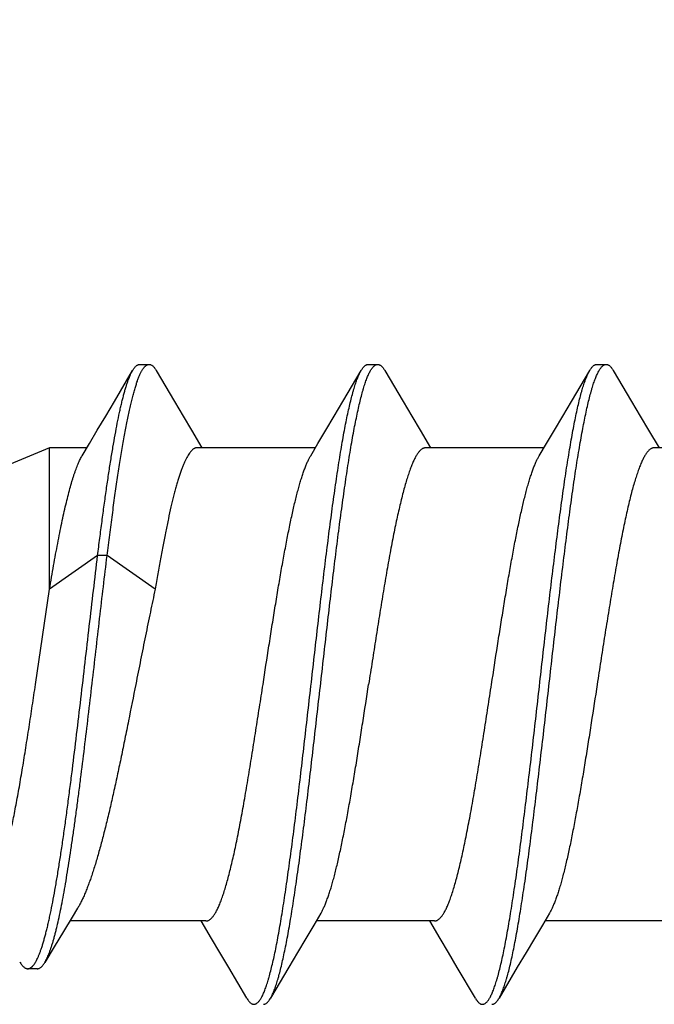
# Model space of a CAD drawing. Header units: feet. Extents: x -114 to 1432, y 355 to 669.
# Tile 8 of 197: x 124.331 to 124.708, y 453.969 to 454.553. Entities that reach past the tile are written whole.
import ezdxf

# ---------------------------------------------------------------- set-up
doc = ezdxf.new("R2010")
doc.units = ezdxf.units.FT
doc.header["$MEASUREMENT"] = 0
doc.layers.add('-HARDWARE', color=7, linetype='Continuous')
doc.layers.add('G-ANNO-DIM', color=2, linetype='Continuous')
doc.styles.add('Arial', font='arial.ttf')
doc.dimstyles.new('MS-16A', dxfattribs={"dimscale": 13, "dimtxt": 0.18, "dimasz": 0.18, "dimexe": 0.125, "dimexo": 0.0625, "dimgap": 0.03125, "dimtad": 1, "dimdec": 3, "dimzin": 3, "dimdsep": 46, "dimlunit": 4, "dimtxsty": 'Arial', "dimcen": 0.03125, "dimclrd": 2, "dimclre": 2, "dimclrt": 7, "dimadec": 1, "dimazin": 0, "dimtfac": 1, "dimtdec": 3, "dimtofl": 0, "dimtmove": 0, "dimatfit": 3, "dimfxl": 1, "dimtolj": 1, "dimtzin": 0, "dimarcsym": 0})

# ---------------------------------------------------------------- blocks, each defined once
blk = doc.blocks.new('*D655')
at = {"layer": 'Defpoints', "color": 0, "transparency": 16777216}
for p in [(126.3503, 494.15839), (116.84727, 446.15839), (126.3503, 446.15839)]:
    blk.add_point(p, dxfattribs=at)
at = {"layer": 'G-ANNO-DIM', "color": 2, "lineweight": -2, "transparency": 16777216}
for p, q in [((125.5378, 494.15839), (115.22227, 494.15839)), ((116.84727, 491.81839), (116.84727, 448.49839)), ((125.5378, 446.15839), (115.22227, 446.15839))]:
    blk.add_line(p, q, dxfattribs=at)
at = {"layer": 'G-ANNO-DIM', "color": 2, "transparency": 16777216}
for points in [[(116.45727, 491.81839), (117.23727, 491.81839), (116.84727, 494.15839)], [(116.45727, 448.49839), (117.23727, 448.49839), (116.84727, 446.15839)]]:
    blk.add_solid(points, dxfattribs=at)
at = {"layer": 'G-ANNO-DIM', "color": 7, "transparency": 16777216, "insert": (115.24628, 470.15839), "char_height": 2.34, "attachment_point": 5, "rotation": 90, "style": 'Arial'}
blk.add_mtext('\\A1;4\'-0"', dxfattribs=at)
blk = doc.blocks.new('2.5IN_LAGSCREW')
at = {"layer": '-HARDWARE', "color": 7}
for p, q in [((1220.20913, 512.07626), (1220.20351, 512.07626)), ((1220.34472, 512.07626), (1220.3391, 512.07626)), ((1220.48031, 512.07626), (1220.47469, 512.07626)), ((1220.22413, 512.05435), (1220.21332, 512.07268)), ((1220.35972, 512.05435), (1220.34891, 512.07268)), ((1220.49531, 512.05435), (1220.4845, 512.07268)), ((1220.17835, 512.03719), (1220.17218, 512.02684)), ((1220.31394, 512.03719), (1220.30777, 512.02684)), ((1220.44953, 512.03719), (1220.44336, 512.02684)), ((1220.10487, 512.02684), (1220.17498, 512.02684)), ((1220.24046, 512.02684), (1220.31057, 512.02684)), ((1220.37605, 512.02684), (1220.44616, 512.02684)), ((1220.51164, 512.02684), (1220.5338, 512.02684)), ((1220.5338, 512.02684), (1220.5983, 512.00012)), ((1220.5338, 511.94298), (1220.5338, 512.02684)), ((1220.47112, 511.94298), (1220.49965, 511.96288)), ((1220.49965, 511.96288), (1220.50527, 511.96288)), ((1220.50527, 511.96288), (1220.5338, 511.94298)), ((1220.54215, 511.8865), (1220.5338, 511.94298)), ((1220.16987, 511.74617), (1220.23998, 511.74617)), ((1220.30207, 511.73578), (1220.30825, 511.74617)), ((1220.30546, 511.74617), (1220.37557, 511.74617)), ((1220.43766, 511.73578), (1220.44384, 511.74617)), ((1220.44105, 511.74617), (1220.52176, 511.74617)), ((1220.25628, 511.71869), (1220.26711, 511.70032)), ((1220.39187, 511.71869), (1220.4027, 511.70032)), ((1220.54111, 511.71784), (1220.54672, 511.71784))]:
    blk.add_line(p, q, dxfattribs=at)
for points in [[(1220.19932, 512.07268), (1220.18849, 512.05431), (1220.1833, 512.04555), (1220.17835, 512.03719)], [(1220.33491, 512.07268), (1220.32408, 512.05431), (1220.31889, 512.04555), (1220.31394, 512.03719)], [(1220.4705, 512.07268), (1220.45967, 512.05431), (1220.45448, 512.04555), (1220.44953, 512.03719)], [(1220.24328, 512.02211), (1220.239, 512.02927), (1220.23428, 512.03723), (1220.22932, 512.04558), (1220.22413, 512.05435)], [(1220.37887, 512.02211), (1220.37459, 512.02927), (1220.36986, 512.03723), (1220.36491, 512.04558), (1220.35972, 512.05435)], [(1220.51446, 512.02211), (1220.51018, 512.02927), (1220.50545, 512.03723), (1220.5005, 512.04558), (1220.49531, 512.05435)], [(1220.51713, 511.75377), (1220.52033, 511.74852), (1220.5256, 511.73984), (1220.53109, 511.73075), (1220.53657, 511.72162)], [(1220.23716, 511.75089), (1220.24141, 511.74376), (1220.24614, 511.73581), (1220.2511, 511.72745), (1220.25628, 511.71869)], [(1220.37275, 511.75089), (1220.377, 511.74376), (1220.38173, 511.73581), (1220.38669, 511.72745), (1220.39187, 511.71869)], [(1220.28112, 511.70032), (1220.29193, 511.71866), (1220.29711, 511.72742), (1220.30207, 511.73578)], [(1220.41671, 511.70032), (1220.42752, 511.71866), (1220.4327, 511.72742), (1220.43766, 511.73578)]]:
    blk.add_lwpolyline(points, dxfattribs=at)
for points, knots in [([(1220.20351, 512.07626), (1220.20343, 512.07626), (1220.20325, 512.07625), (1220.20299, 512.07621), (1220.20272, 512.07614), (1220.20236, 512.076), (1220.20191, 512.07576), (1220.20139, 512.07536), (1220.20086, 512.07485), (1220.20034, 512.07423), (1220.19982, 512.0735), (1220.19948, 512.07297), (1220.19932, 512.07268)], [0, 0, 0, 0, 0.045699, 0.091915, 0.13915, 0.187871, 0.29134, 0.405275, 0.531794, 0.672418, 0.828232, 1, 1, 1, 1]), ([(1220.26711, 511.70032), (1220.26694, 511.70062), (1220.26659, 511.70124), (1220.2661, 511.70223), (1220.2656, 511.70332), (1220.26511, 511.70451), (1220.26461, 511.70579), (1220.26412, 511.70717), (1220.26362, 511.70865), (1220.26312, 511.71021), (1220.26263, 511.71188), (1220.26195, 511.71427), (1220.26111, 511.7175), (1220.26012, 511.72164), (1220.25913, 511.72612), (1220.25814, 511.73095), (1220.25715, 511.73611), (1220.25615, 511.74159), (1220.25516, 511.74737), (1220.25417, 511.75345), (1220.25318, 511.75981), (1220.25219, 511.76644), (1220.25084, 511.77578), (1220.24917, 511.788), (1220.24719, 511.80328), (1220.24522, 511.81927), (1220.24324, 511.83582), (1220.24126, 511.8528), (1220.23861, 511.87588), (1220.23599, 511.89906), (1220.23334, 511.92212), (1220.23136, 511.93906), (1220.22939, 511.95555), (1220.22741, 511.97147), (1220.22574, 511.98429), (1220.2244, 511.99416), (1220.22341, 512.00124), (1220.22241, 512.00806), (1220.22142, 512.01463), (1220.22043, 512.02093), (1220.21944, 512.02695), (1220.21845, 512.03266), (1220.21746, 512.03807), (1220.21646, 512.04316), (1220.21547, 512.04791), (1220.21448, 512.05232), (1220.21349, 512.05638), (1220.21265, 512.05954), (1220.21197, 512.06188), (1220.21148, 512.0635), (1220.21098, 512.06503), (1220.21049, 512.06646), (1220.20999, 512.0678), (1220.20949, 512.06904), (1220.209, 512.07018), (1220.2085, 512.07123), (1220.20801, 512.07218), (1220.20751, 512.07303), (1220.20702, 512.07378), (1220.20652, 512.07444), (1220.20602, 512.07499), (1220.20553, 512.07545), (1220.20503, 512.07581), (1220.20453, 512.07607), (1220.20402, 512.07622), (1220.20368, 512.07626), (1220.20351, 512.07626)], [0, 0, 0, 0, 0.002665, 0.005556, 0.008677, 0.012029, 0.015615, 0.019435, 0.023489, 0.027776, 0.032297, 0.037049, 0.047241, 0.05834, 0.070327, 0.083182, 0.09688, 0.111395, 0.126699, 0.142762, 0.159551, 0.177033, 0.195172, 0.233269, 0.273528, 0.315616, 0.359183, 0.403864, 0.449287, 0.540835, 0.586194, 0.630769, 0.674188, 0.716089, 0.756123, 0.775336, 0.793959, 0.811954, 0.829284, 0.845914, 0.86181, 0.87694, 0.891275, 0.904787, 0.917449, 0.92924, 0.940138, 0.950126, 0.954774, 0.959191, 0.963374, 0.967323, 0.971039, 0.97452, 0.977769, 0.980787, 0.983576, 0.986141, 0.988487, 0.990622, 0.992557, 0.994308, 0.995894, 0.997345, 0.998699, 1, 1, 1, 1]), ([(1220.21332, 512.07268), (1220.21316, 512.07297), (1220.21283, 512.0735), (1220.2123, 512.07423), (1220.21178, 512.07485), (1220.21125, 512.07536), (1220.21073, 512.07576), (1220.21028, 512.076), (1220.20992, 512.07614), (1220.20966, 512.07621), (1220.20939, 512.07625), (1220.20922, 512.07626), (1220.20913, 512.07626)], [0, 0, 0, 0, 0.171768, 0.327582, 0.468207, 0.594726, 0.70866, 0.81213, 0.86085, 0.908085, 0.954301, 1, 1, 1, 1]), ([(1220.3391, 512.07626), (1220.33902, 512.07626), (1220.33884, 512.07625), (1220.33858, 512.07621), (1220.33831, 512.07614), (1220.33795, 512.076), (1220.3375, 512.07576), (1220.33698, 512.07536), (1220.33645, 512.07485), (1220.33593, 512.07423), (1220.33541, 512.0735), (1220.33507, 512.07297), (1220.33491, 512.07268)], [0, 0, 0, 0, 0.045699, 0.091916, 0.13915, 0.187871, 0.291339, 0.405276, 0.531793, 0.672419, 0.828233, 1, 1, 1, 1]), ([(1220.4027, 511.70032), (1220.40253, 511.70062), (1220.40218, 511.70124), (1220.40169, 511.70223), (1220.40119, 511.70332), (1220.4007, 511.70451), (1220.4002, 511.70579), (1220.39971, 511.70717), (1220.39921, 511.70865), (1220.39871, 511.71021), (1220.39822, 511.71188), (1220.39754, 511.71427), (1220.3967, 511.7175), (1220.39571, 511.72164), (1220.39472, 511.72612), (1220.39373, 511.73095), (1220.39274, 511.73611), (1220.39174, 511.74159), (1220.39075, 511.74737), (1220.38976, 511.75345), (1220.38877, 511.75981), (1220.38778, 511.76644), (1220.38643, 511.77578), (1220.38476, 511.788), (1220.38278, 511.80328), (1220.38081, 511.81927), (1220.37883, 511.83582), (1220.37685, 511.8528), (1220.3742, 511.87588), (1220.37158, 511.89906), (1220.36893, 511.92212), (1220.36695, 511.93906), (1220.36498, 511.95555), (1220.363, 511.97147), (1220.36133, 511.98429), (1220.35999, 511.99416), (1220.359, 512.00124), (1220.358, 512.00806), (1220.35701, 512.01463), (1220.35602, 512.02093), (1220.35503, 512.02695), (1220.35404, 512.03266), (1220.35305, 512.03807), (1220.35205, 512.04316), (1220.35106, 512.04791), (1220.35007, 512.05232), (1220.34908, 512.05638), (1220.34824, 512.05954), (1220.34756, 512.06188), (1220.34707, 512.0635), (1220.34657, 512.06503), (1220.34607, 512.06646), (1220.34558, 512.0678), (1220.34508, 512.06904), (1220.34459, 512.07018), (1220.34409, 512.07123), (1220.3436, 512.07218), (1220.3431, 512.07303), (1220.34261, 512.07378), (1220.34211, 512.07444), (1220.34161, 512.07499), (1220.34112, 512.07545), (1220.34062, 512.07581), (1220.34012, 512.07607), (1220.33961, 512.07622), (1220.33927, 512.07626), (1220.3391, 512.07626)], [0, 0, 0, 0, 0.002665, 0.005556, 0.008677, 0.012029, 0.015615, 0.019435, 0.023489, 0.027776, 0.032297, 0.037049, 0.047241, 0.05834, 0.070327, 0.083182, 0.09688, 0.111395, 0.126699, 0.142762, 0.159551, 0.177033, 0.195172, 0.233269, 0.273528, 0.315616, 0.359183, 0.403864, 0.449287, 0.540835, 0.586194, 0.630769, 0.674188, 0.716089, 0.756123, 0.775336, 0.793959, 0.811954, 0.829284, 0.845914, 0.86181, 0.87694, 0.891275, 0.904787, 0.917449, 0.92924, 0.940138, 0.950126, 0.954774, 0.959191, 0.963374, 0.967323, 0.971039, 0.97452, 0.977769, 0.980787, 0.983576, 0.986141, 0.988487, 0.990622, 0.992557, 0.994308, 0.995894, 0.997345, 0.998699, 1, 1, 1, 1]), ([(1220.34891, 512.07268), (1220.34875, 512.07297), (1220.34841, 512.0735), (1220.34789, 512.07423), (1220.34737, 512.07485), (1220.34684, 512.07536), (1220.34632, 512.07576), (1220.34579, 512.07605), (1220.34534, 512.07619), (1220.34498, 512.07625), (1220.3448, 512.07626), (1220.34472, 512.07626)], [0, 0, 0, 0, 0.171787, 0.327618, 0.46826, 0.594791, 0.70874, 0.812221, 0.908074, 0.954296, 1, 1, 1, 1]), ([(1220.47469, 512.07626), (1220.47461, 512.07626), (1220.47443, 512.07625), (1220.47417, 512.07621), (1220.4739, 512.07614), (1220.47354, 512.076), (1220.47309, 512.07576), (1220.47257, 512.07536), (1220.47204, 512.07485), (1220.47152, 512.07423), (1220.471, 512.0735), (1220.47066, 512.07297), (1220.4705, 512.07268)], [0, 0, 0, 0, 0.045699, 0.091916, 0.13915, 0.18787, 0.29134, 0.405275, 0.531793, 0.672419, 0.828232, 1, 1, 1, 1]), ([(1220.49965, 511.96288), (1220.49914, 511.96699), (1220.49812, 511.97507), (1220.49657, 511.98693), (1220.49501, 511.99827), (1220.49346, 512.00903), (1220.49191, 512.01914), (1220.49059, 512.02715), (1220.48953, 512.03319), (1220.48875, 512.03744), (1220.48797, 512.04149), (1220.48719, 512.04534), (1220.48641, 512.04898), (1220.48564, 512.05241), (1220.48486, 512.05563), (1220.48408, 512.05862), (1220.4833, 512.06139), (1220.48253, 512.06393), (1220.48175, 512.06624), (1220.48109, 512.06802), (1220.48055, 512.06931), (1220.48016, 512.0702), (1220.47977, 512.07103), (1220.47939, 512.0718), (1220.479, 512.07251), (1220.47861, 512.07316), (1220.47822, 512.07374), (1220.47783, 512.07427), (1220.47744, 512.07474), (1220.47705, 512.07514), (1220.47666, 512.07548), (1220.47627, 512.07577), (1220.47588, 512.07598), (1220.47548, 512.07614), (1220.47509, 512.07624), (1220.47482, 512.07626), (1220.47469, 512.07626)], [0, 0, 0, 0, 0.105609, 0.207317, 0.304607, 0.396982, 0.483977, 0.565156, 0.603438, 0.64012, 0.675156, 0.708506, 0.740132, 0.769999, 0.798074, 0.82433, 0.848744, 0.871298, 0.891979, 0.910782, 0.919481, 0.927714, 0.935484, 0.942794, 0.94965, 0.956059, 0.962032, 0.96758, 0.972719, 0.977471, 0.981864, 0.985931, 0.989717, 0.993278, 0.99668, 1, 1, 1, 1]), ([(1220.4845, 512.07268), (1220.48434, 512.07297), (1220.484, 512.0735), (1220.48348, 512.07423), (1220.48296, 512.07485), (1220.48243, 512.07536), (1220.48191, 512.07576), (1220.48146, 512.076), (1220.4811, 512.07614), (1220.48083, 512.07621), (1220.48057, 512.07625), (1220.48039, 512.07626), (1220.48031, 512.07626)], [0, 0, 0, 0, 0.171767, 0.327582, 0.468206, 0.594724, 0.708661, 0.812129, 0.86085, 0.908084, 0.954301, 1, 1, 1, 1]), ([(1220.27692, 511.69674), (1220.27676, 511.69674), (1220.27642, 511.69678), (1220.27591, 511.69694), (1220.27541, 511.69719), (1220.27491, 511.69755), (1220.27441, 511.69801), (1220.27392, 511.69856), (1220.27342, 511.69922), (1220.27293, 511.69997), (1220.27243, 511.70082), (1220.27193, 511.70177), (1220.27144, 511.70282), (1220.27094, 511.70397), (1220.27045, 511.70521), (1220.26995, 511.70654), (1220.26946, 511.70798), (1220.26896, 511.7095), (1220.26846, 511.71112), (1220.26779, 511.71346), (1220.26694, 511.71662), (1220.26595, 511.72068), (1220.26496, 511.72509), (1220.26397, 511.72985), (1220.26298, 511.73493), (1220.26199, 511.74034), (1220.261, 511.74606), (1220.26001, 511.75207), (1220.25901, 511.75837), (1220.25802, 511.76494), (1220.25703, 511.77177), (1220.25604, 511.77884), (1220.2547, 511.78871), (1220.25303, 511.80154), (1220.25105, 511.81745), (1220.24907, 511.83395), (1220.24709, 511.85089), (1220.24445, 511.87395), (1220.24182, 511.89712), (1220.23918, 511.9202), (1220.2372, 511.93718), (1220.23522, 511.95374), (1220.23324, 511.96972), (1220.23127, 511.985), (1220.22959, 511.99723), (1220.22825, 512.00656), (1220.22726, 512.01319), (1220.22626, 512.01955), (1220.22527, 512.02563), (1220.22428, 512.03141), (1220.22329, 512.03689), (1220.2223, 512.04205), (1220.22131, 512.04688), (1220.22032, 512.05137), (1220.21933, 512.05551), (1220.21849, 512.05873), (1220.21781, 512.06113), (1220.21731, 512.06279), (1220.21682, 512.06436), (1220.21632, 512.06583), (1220.21582, 512.06721), (1220.21533, 512.06849), (1220.21483, 512.06968), (1220.21434, 512.07077), (1220.21384, 512.07177), (1220.2135, 512.07239), (1220.21332, 512.07268)], [0, 0, 0, 0, 0.001301, 0.002655, 0.004106, 0.005692, 0.007443, 0.009378, 0.011513, 0.013859, 0.016424, 0.019213, 0.022231, 0.02548, 0.028961, 0.032677, 0.036626, 0.040809, 0.045226, 0.049874, 0.059862, 0.07076, 0.082551, 0.095213, 0.108725, 0.12306, 0.13819, 0.154086, 0.170716, 0.188046, 0.206041, 0.224664, 0.243877, 0.283911, 0.325812, 0.369231, 0.413806, 0.459165, 0.550713, 0.596136, 0.640817, 0.684384, 0.726472, 0.766731, 0.804828, 0.822967, 0.840449, 0.857238, 0.873301, 0.888605, 0.90312, 0.916818, 0.929673, 0.94166, 0.952759, 0.962951, 0.967703, 0.972224, 0.976511, 0.980565, 0.984385, 0.987971, 0.991323, 0.994444, 0.997335, 1, 1, 1, 1]), ([(1220.41251, 511.69674), (1220.41235, 511.69674), (1220.412, 511.69678), (1220.4115, 511.69694), (1220.411, 511.69719), (1220.4105, 511.69755), (1220.41, 511.69801), (1220.40951, 511.69856), (1220.40901, 511.69922), (1220.40851, 511.69997), (1220.40802, 511.70082), (1220.40752, 511.70177), (1220.40703, 511.70282), (1220.40653, 511.70397), (1220.40604, 511.70521), (1220.40554, 511.70654), (1220.40504, 511.70798), (1220.40455, 511.7095), (1220.40405, 511.71112), (1220.40337, 511.71346), (1220.40253, 511.71662), (1220.40154, 511.72068), (1220.40055, 511.72509), (1220.39956, 511.72985), (1220.39857, 511.73493), (1220.39758, 511.74034), (1220.39659, 511.74606), (1220.3956, 511.75207), (1220.3946, 511.75837), (1220.39361, 511.76494), (1220.39262, 511.77177), (1220.39163, 511.77884), (1220.39029, 511.78871), (1220.38862, 511.80154), (1220.38664, 511.81745), (1220.38466, 511.83395), (1220.38268, 511.85089), (1220.38004, 511.87395), (1220.37741, 511.89712), (1220.37477, 511.9202), (1220.37279, 511.93718), (1220.37081, 511.95374), (1220.36883, 511.96972), (1220.36686, 511.985), (1220.36518, 511.99723), (1220.36384, 512.00656), (1220.36285, 512.01319), (1220.36185, 512.01955), (1220.36086, 512.02563), (1220.35987, 512.03141), (1220.35888, 512.03689), (1220.35789, 512.04205), (1220.3569, 512.04688), (1220.35591, 512.05137), (1220.35492, 512.05551), (1220.35408, 512.05873), (1220.3534, 512.06113), (1220.3529, 512.06279), (1220.35241, 512.06436), (1220.35191, 512.06583), (1220.35141, 512.06721), (1220.35092, 512.06849), (1220.35042, 512.06968), (1220.34993, 512.07077), (1220.34943, 512.07177), (1220.34909, 512.07239), (1220.34891, 512.07268)], [0, 0, 0, 0, 0.001301, 0.002655, 0.004106, 0.005692, 0.007443, 0.009378, 0.011513, 0.013859, 0.016424, 0.019213, 0.022231, 0.02548, 0.028961, 0.032677, 0.036626, 0.040809, 0.045226, 0.049874, 0.059862, 0.07076, 0.082551, 0.095213, 0.108725, 0.12306, 0.13819, 0.154086, 0.170716, 0.188046, 0.206041, 0.224664, 0.243877, 0.283911, 0.325812, 0.369231, 0.413806, 0.459165, 0.550713, 0.596136, 0.640817, 0.684384, 0.726472, 0.766731, 0.804828, 0.822967, 0.840449, 0.857238, 0.873301, 0.888605, 0.90312, 0.916818, 0.929673, 0.94166, 0.952759, 0.962951, 0.967703, 0.972224, 0.976511, 0.980565, 0.984385, 0.987971, 0.991323, 0.994444, 0.997335, 1, 1, 1, 1]), ([(1220.50527, 511.96288), (1220.50484, 511.96631), (1220.50399, 511.97307), (1220.50269, 511.98305), (1220.5014, 511.99268), (1220.5001, 512.00192), (1220.49881, 512.01075), (1220.49752, 512.01913), (1220.49622, 512.02702), (1220.49493, 512.03441), (1220.49364, 512.04127), (1220.49254, 512.04663), (1220.49166, 512.05064), (1220.49101, 512.05342), (1220.49036, 512.05606), (1220.48971, 512.05854), (1220.48907, 512.06087), (1220.48842, 512.06303), (1220.48777, 512.06504), (1220.48713, 512.06689), (1220.48648, 512.06858), (1220.48583, 512.0701), (1220.48519, 512.07146), (1220.48473, 512.07229), (1220.4845, 512.07268)], [0, 0, 0, 0, 0.092627, 0.182482, 0.269247, 0.352615, 0.432295, 0.508009, 0.579493, 0.646505, 0.708819, 0.766231, 0.793041, 0.818561, 0.842771, 0.865655, 0.8872, 0.907393, 0.926227, 0.943696, 0.959799, 0.974542, 0.987935, 1, 1, 1, 1]), ([(1220.17498, 512.02684), (1220.17516, 512.02684), (1220.17552, 512.02681), (1220.17605, 512.02668), (1220.17659, 512.02646), (1220.17712, 512.02616), (1220.17765, 512.02578), (1220.17818, 512.02531), (1220.17871, 512.02476), (1220.17924, 512.02413), (1220.17977, 512.02341), (1220.1803, 512.02262), (1220.18082, 512.02174), (1220.18135, 512.02078), (1220.18188, 512.01973), (1220.18241, 512.01861), (1220.18294, 512.01741), (1220.18347, 512.01613), (1220.184, 512.01478), (1220.18472, 512.01282), (1220.18562, 512.01018), (1220.18667, 512.00679), (1220.18773, 512.0031), (1220.18878, 511.99914), (1220.18984, 511.9949), (1220.1909, 511.99041), (1220.19195, 511.98566), (1220.19301, 511.98067), (1220.19407, 511.97546), (1220.19513, 511.97004), (1220.19618, 511.96441), (1220.19724, 511.95859), (1220.19867, 511.95051), (1220.20044, 511.94004), (1220.20255, 511.92711), (1220.20466, 511.91379), (1220.20677, 511.90021), (1220.20817, 511.89109), (1220.20888, 511.8865)], [0, 0, 0, 0, 0.003625, 0.007342, 0.011232, 0.015371, 0.019817, 0.02462, 0.029816, 0.035434, 0.041496, 0.048019, 0.055015, 0.062492, 0.070456, 0.078913, 0.087863, 0.097308, 0.107248, 0.117681, 0.140014, 0.164281, 0.190444, 0.218455, 0.24826, 0.279799, 0.313003, 0.347801, 0.384116, 0.421866, 0.460965, 0.501325, 0.542853, 0.629022, 0.718672, 0.810966, 0.905036, 1, 1, 1, 1]), ([(1220.31057, 512.02684), (1220.31075, 512.02684), (1220.31111, 512.02681), (1220.31164, 512.02668), (1220.31218, 512.02646), (1220.31271, 512.02616), (1220.31324, 512.02578), (1220.31377, 512.02531), (1220.3143, 512.02476), (1220.31483, 512.02413), (1220.31536, 512.02341), (1220.31588, 512.02262), (1220.31641, 512.02174), (1220.31694, 512.02078), (1220.31747, 512.01973), (1220.318, 512.01861), (1220.31853, 512.01741), (1220.31906, 512.01613), (1220.31959, 512.01478), (1220.32031, 512.01282), (1220.32121, 512.01018), (1220.32226, 512.00679), (1220.32332, 512.0031), (1220.32437, 511.99914), (1220.32543, 511.9949), (1220.32649, 511.99041), (1220.32754, 511.98566), (1220.3286, 511.98067), (1220.32966, 511.97546), (1220.33071, 511.97004), (1220.33177, 511.96441), (1220.33283, 511.95859), (1220.33426, 511.95051), (1220.33603, 511.94004), (1220.33814, 511.92711), (1220.34025, 511.91379), (1220.34236, 511.90021), (1220.34376, 511.89109), (1220.34447, 511.8865)], [0, 0, 0, 0, 0.003625, 0.007342, 0.011232, 0.015371, 0.019817, 0.02462, 0.029816, 0.035434, 0.041496, 0.048019, 0.055015, 0.062492, 0.070456, 0.078913, 0.087863, 0.097308, 0.107248, 0.117681, 0.140014, 0.164281, 0.190444, 0.218455, 0.24826, 0.279799, 0.313003, 0.347801, 0.384116, 0.421866, 0.460966, 0.501325, 0.542853, 0.629022, 0.718672, 0.810966, 0.905036, 1, 1, 1, 1]), ([(1220.44616, 512.02684), (1220.44629, 512.02684), (1220.44655, 512.02682), (1220.44694, 512.02675), (1220.44734, 512.02664), (1220.44773, 512.02647), (1220.44812, 512.02627), (1220.44865, 512.02592), (1220.44917, 512.02548), (1220.44968, 512.02498), (1220.45007, 512.02455), (1220.45046, 512.02407), (1220.45099, 512.02335), (1220.45166, 512.02233), (1220.45244, 512.02097), (1220.45321, 512.01944), (1220.45399, 512.01773), (1220.45477, 512.01585), (1220.45555, 512.0138), (1220.45632, 512.01158), (1220.4571, 512.00921), (1220.45788, 512.00667), (1220.45866, 512.00397), (1220.45944, 512.00112), (1220.46022, 511.99813), (1220.46099, 511.99498), (1220.46205, 511.99052), (1220.46337, 511.9846), (1220.46492, 511.97712), (1220.46648, 511.96917), (1220.46803, 511.96078), (1220.46959, 511.95201), (1220.47061, 511.94603), (1220.47112, 511.94298)], [0, 0, 0, 0, 0.004371, 0.008802, 0.01335, 0.018068, 0.023003, 0.028196, 0.039485, 0.04564, 0.052163, 0.059068, 0.06637, 0.082203, 0.099727, 0.11898, 0.139984, 0.162747, 0.187268, 0.213536, 0.241535, 0.271245, 0.302638, 0.335684, 0.37035, 0.406597, 0.444386, 0.524412, 0.610051, 0.70089, 0.796482, 0.896352, 1, 1, 1, 1]), ([(1220.27156, 511.8865), (1220.27039, 511.89413), (1220.26864, 511.90551), (1220.26627, 511.92057), (1220.26451, 511.93156), (1220.26275, 511.94226), (1220.26099, 511.95258), (1220.25923, 511.96246), (1220.25747, 511.97183), (1220.25598, 511.97929), (1220.25478, 511.98496), (1220.2539, 511.98896), (1220.25302, 511.9928), (1220.25214, 511.99646), (1220.25126, 511.99993), (1220.25037, 512.00322), (1220.24949, 512.0063), (1220.24861, 512.00919), (1220.24773, 512.01187), (1220.24685, 512.01435), (1220.24597, 512.0166), (1220.24509, 512.01864), (1220.24421, 512.02047), (1220.24359, 512.02159), (1220.24328, 512.02211)], [0, 0, 0, 0, 0.166713, 0.248705, 0.329069, 0.407282, 0.482834, 0.555238, 0.624027, 0.688765, 0.719486, 0.749045, 0.777396, 0.804498, 0.830311, 0.854798, 0.877927, 0.899668, 0.919997, 0.938894, 0.956344, 0.972342, 0.986889, 1, 1, 1, 1]), ([(1220.40715, 511.8865), (1220.40598, 511.89413), (1220.40423, 511.90551), (1220.40186, 511.92057), (1220.4001, 511.93156), (1220.39834, 511.94226), (1220.39658, 511.95258), (1220.39482, 511.96246), (1220.39306, 511.97183), (1220.39157, 511.97929), (1220.39037, 511.98496), (1220.38949, 511.98896), (1220.38861, 511.9928), (1220.38773, 511.99646), (1220.38685, 511.99993), (1220.38596, 512.00322), (1220.38508, 512.0063), (1220.3842, 512.00919), (1220.38332, 512.01187), (1220.38244, 512.01435), (1220.38156, 512.0166), (1220.38068, 512.01864), (1220.3798, 512.02047), (1220.37918, 512.02159), (1220.37887, 512.02211)], [0, 0, 0, 0, 0.166713, 0.248705, 0.329069, 0.407282, 0.482834, 0.555238, 0.624027, 0.688765, 0.719486, 0.749045, 0.777396, 0.804498, 0.830311, 0.854798, 0.877927, 0.899668, 0.919997, 0.938894, 0.956344, 0.972342, 0.986889, 1, 1, 1, 1]), ([(1220.5338, 511.94298), (1220.5334, 511.94535), (1220.53261, 511.95002), (1220.5314, 511.95692), (1220.53019, 511.9636), (1220.52899, 511.97003), (1220.52778, 511.97621), (1220.52658, 511.9821), (1220.52537, 511.98769), (1220.52417, 511.99297), (1220.52296, 511.99791), (1220.52176, 512.0025), (1220.52073, 512.0061), (1220.51991, 512.00879), (1220.51931, 512.01067), (1220.5187, 512.01245), (1220.5181, 512.01413), (1220.5175, 512.01571), (1220.51689, 512.01719), (1220.51629, 512.01857), (1220.51569, 512.01985), (1220.51508, 512.02102), (1220.51467, 512.02176), (1220.51446, 512.02211)], [0, 0, 0, 0, 0.088179, 0.173956, 0.257066, 0.337264, 0.414308, 0.487973, 0.558043, 0.624318, 0.686611, 0.744756, 0.798601, 0.823872, 0.848022, 0.87104, 0.892917, 0.913645, 0.933219, 0.951637, 0.968902, 0.985019, 1, 1, 1, 1]), ([(1220.53657, 511.72162), (1220.53636, 511.72198), (1220.53594, 511.72273), (1220.53533, 511.72395), (1220.53473, 511.72529), (1220.53413, 511.72676), (1220.53353, 511.72837), (1220.53293, 511.73009), (1220.53233, 511.73195), (1220.53173, 511.73393), (1220.53113, 511.73603), (1220.53053, 511.73825), (1220.52994, 511.74059), (1220.52913, 511.74393), (1220.52812, 511.74839), (1220.52694, 511.75408), (1220.52577, 511.76018), (1220.52459, 511.76669), (1220.52343, 511.77358), (1220.52226, 511.78082), (1220.5211, 511.7884), (1220.51994, 511.7963), (1220.51878, 511.80448), (1220.51763, 511.81293), (1220.51648, 511.82161), (1220.51494, 511.8336), (1220.51303, 511.84898), (1220.51078, 511.8678), (1220.50853, 511.88696), (1220.5063, 511.90622), (1220.50409, 511.9254), (1220.50188, 511.94427), (1220.5004, 511.95673), (1220.49965, 511.96288)], [0, 0, 0, 0, 0.005063, 0.010601, 0.016623, 0.023131, 0.030127, 0.03761, 0.045578, 0.054028, 0.062956, 0.072357, 0.082225, 0.092553, 0.114564, 0.138329, 0.163777, 0.190836, 0.219425, 0.249458, 0.280847, 0.3135, 0.34732, 0.382208, 0.418065, 0.454786, 0.530401, 0.608202, 0.687326, 0.766911, 0.846102, 0.924067, 1, 1, 1, 1]), ([(1220.54672, 511.71784), (1220.54661, 511.71784), (1220.54638, 511.71786), (1220.54603, 511.71792), (1220.54569, 511.71803), (1220.54534, 511.71818), (1220.545, 511.71838), (1220.54466, 511.71861), (1220.54432, 511.71889), (1220.54398, 511.71922), (1220.54364, 511.71958), (1220.5433, 511.71999), (1220.54296, 511.72044), (1220.54249, 511.72111), (1220.54191, 511.72206), (1220.54124, 511.72333), (1220.54057, 511.72477), (1220.5399, 511.72637), (1220.53922, 511.72813), (1220.53855, 511.73004), (1220.53789, 511.73212), (1220.53722, 511.73434), (1220.53655, 511.73672), (1220.53589, 511.73925), (1220.53522, 511.74192), (1220.53456, 511.74474), (1220.5339, 511.7477), (1220.533, 511.75191), (1220.53188, 511.7575), (1220.53058, 511.76459), (1220.52927, 511.77217), (1220.52797, 511.78019), (1220.52667, 511.78864), (1220.52538, 511.79748), (1220.52409, 511.80667), (1220.52281, 511.81618), (1220.52153, 511.82598), (1220.51981, 511.83951), (1220.51769, 511.85687), (1220.51518, 511.87806), (1220.51269, 511.89951), (1220.51022, 511.92095), (1220.50776, 511.94206), (1220.5061, 511.956), (1220.50527, 511.96288)], [0, 0, 0, 0, 0.001372, 0.002763, 0.004195, 0.005686, 0.007252, 0.008907, 0.010664, 0.012531, 0.014517, 0.016628, 0.01887, 0.021247, 0.026416, 0.032156, 0.03848, 0.045393, 0.052899, 0.060996, 0.069683, 0.078955, 0.088807, 0.099231, 0.110219, 0.121763, 0.133852, 0.146475, 0.173281, 0.202084, 0.232776, 0.265245, 0.299371, 0.335029, 0.372088, 0.410414, 0.449869, 0.490312, 0.573588, 0.659079, 0.745615, 0.832034, 0.917195, 1, 1, 1, 1]), ([(1220.47112, 511.94298), (1220.4721, 511.93846), (1220.47404, 511.92926), (1220.47691, 511.91526), (1220.47977, 511.90096), (1220.48168, 511.89134), (1220.48264, 511.8865)], [0, 0, 0, 0, 0.240858, 0.489519, 0.743436, 1, 1, 1, 1]), ([(1220.20888, 511.8865), (1220.21005, 511.87887), (1220.2118, 511.86749), (1220.21416, 511.85244), (1220.21592, 511.84144), (1220.21768, 511.83074), (1220.21945, 511.82042), (1220.22121, 511.81054), (1220.22296, 511.80117), (1220.22445, 511.79371), (1220.22565, 511.78805), (1220.22653, 511.78404), (1220.22742, 511.7802), (1220.2283, 511.77655), (1220.22918, 511.77307), (1220.23006, 511.76979), (1220.23094, 511.7667), (1220.23183, 511.76381), (1220.23271, 511.76113), (1220.23359, 511.75866), (1220.23447, 511.7564), (1220.23535, 511.75436), (1220.23623, 511.75254), (1220.23685, 511.75141), (1220.23716, 511.75089)], [0, 0, 0, 0, 0.166713, 0.248705, 0.329069, 0.407282, 0.482834, 0.555238, 0.624027, 0.688765, 0.719486, 0.749045, 0.777396, 0.804498, 0.830311, 0.854798, 0.877927, 0.899668, 0.919997, 0.938894, 0.956344, 0.972342, 0.986889, 1, 1, 1, 1]), ([(1220.30546, 511.74617), (1220.30528, 511.74617), (1220.30492, 511.7462), (1220.30438, 511.74633), (1220.30385, 511.74654), (1220.30332, 511.74684), (1220.30279, 511.74722), (1220.30226, 511.74769), (1220.30173, 511.74824), (1220.3012, 511.74887), (1220.30067, 511.74959), (1220.30014, 511.75039), (1220.29961, 511.75127), (1220.29908, 511.75223), (1220.29856, 511.75327), (1220.29803, 511.75439), (1220.2975, 511.75559), (1220.29697, 511.75687), (1220.29644, 511.75823), (1220.29572, 511.76018), (1220.29482, 511.76282), (1220.29376, 511.76622), (1220.29271, 511.7699), (1220.29165, 511.77387), (1220.2906, 511.7781), (1220.28954, 511.7826), (1220.28848, 511.78734), (1220.28743, 511.79233), (1220.28637, 511.79754), (1220.28531, 511.80297), (1220.28425, 511.8086), (1220.2832, 511.81441), (1220.28177, 511.82249), (1220.27999, 511.83296), (1220.27788, 511.84589), (1220.27578, 511.85921), (1220.27367, 511.87279), (1220.27226, 511.88192), (1220.27156, 511.8865)], [0, 0, 0, 0, 0.003625, 0.007342, 0.011232, 0.015371, 0.019817, 0.02462, 0.029816, 0.035434, 0.041496, 0.048019, 0.055015, 0.062492, 0.070456, 0.078913, 0.087863, 0.097308, 0.107248, 0.117681, 0.140014, 0.164281, 0.190444, 0.218455, 0.24826, 0.279799, 0.313003, 0.347801, 0.384116, 0.421866, 0.460966, 0.501325, 0.542853, 0.629022, 0.718672, 0.810966, 0.905036, 1, 1, 1, 1]), ([(1220.37275, 511.75089), (1220.37244, 511.75141), (1220.37182, 511.75254), (1220.37094, 511.75436), (1220.37006, 511.7564), (1220.36918, 511.75866), (1220.3683, 511.76113), (1220.36742, 511.76381), (1220.36653, 511.7667), (1220.36565, 511.76979), (1220.36477, 511.77307), (1220.36389, 511.77655), (1220.36301, 511.7802), (1220.36212, 511.78404), (1220.36124, 511.78805), (1220.36004, 511.79371), (1220.35855, 511.80117), (1220.35679, 511.81054), (1220.35503, 511.82042), (1220.35327, 511.83074), (1220.35151, 511.84144), (1220.34975, 511.85244), (1220.34739, 511.86749), (1220.34564, 511.87887), (1220.34447, 511.8865)], [0, 0, 0, 0, 0.013111, 0.027658, 0.043656, 0.061106, 0.080003, 0.100332, 0.122073, 0.145202, 0.169689, 0.195502, 0.222604, 0.250955, 0.280514, 0.311235, 0.375973, 0.444762, 0.517166, 0.592718, 0.670931, 0.751295, 0.833287, 1, 1, 1, 1]), ([(1220.44105, 511.74617), (1220.44087, 511.74617), (1220.44051, 511.7462), (1220.43997, 511.74633), (1220.43944, 511.74654), (1220.43891, 511.74684), (1220.43838, 511.74722), (1220.43785, 511.74769), (1220.43732, 511.74824), (1220.43679, 511.74887), (1220.43626, 511.74959), (1220.43573, 511.75039), (1220.4352, 511.75127), (1220.43467, 511.75223), (1220.43414, 511.75327), (1220.43362, 511.75439), (1220.43309, 511.75559), (1220.43256, 511.75687), (1220.43203, 511.75823), (1220.43131, 511.76018), (1220.43041, 511.76282), (1220.42935, 511.76622), (1220.4283, 511.7699), (1220.42724, 511.77387), (1220.42619, 511.7781), (1220.42513, 511.7826), (1220.42407, 511.78734), (1220.42302, 511.79233), (1220.42196, 511.79754), (1220.4209, 511.80297), (1220.41984, 511.8086), (1220.41879, 511.81441), (1220.41736, 511.82249), (1220.41558, 511.83296), (1220.41347, 511.84589), (1220.41137, 511.85921), (1220.40926, 511.87279), (1220.40785, 511.88192), (1220.40715, 511.8865)], [0, 0, 0, 0, 0.003625, 0.007342, 0.011232, 0.015371, 0.019817, 0.02462, 0.029816, 0.035434, 0.041496, 0.048019, 0.055015, 0.062492, 0.070456, 0.078913, 0.087863, 0.097308, 0.107248, 0.117681, 0.140014, 0.164281, 0.190444, 0.218455, 0.24826, 0.279799, 0.313003, 0.347801, 0.384116, 0.421866, 0.460965, 0.501325, 0.542853, 0.629022, 0.718672, 0.810966, 0.905036, 1, 1, 1, 1]), ([(1220.48264, 511.8865), (1220.48407, 511.87928), (1220.48621, 511.8685), (1220.48909, 511.85423), (1220.49124, 511.84377), (1220.49339, 511.83357), (1220.49554, 511.82369), (1220.49768, 511.81418), (1220.49983, 511.80511), (1220.50165, 511.79785), (1220.5031, 511.7923), (1220.50418, 511.78835), (1220.50526, 511.78454), (1220.50633, 511.78088), (1220.50741, 511.77738), (1220.50849, 511.77405), (1220.50956, 511.77088), (1220.51064, 511.76789), (1220.51171, 511.76508), (1220.51279, 511.76245), (1220.51386, 511.76), (1220.51494, 511.75774), (1220.51601, 511.75568), (1220.51676, 511.75438), (1220.51713, 511.75377)], [0, 0, 0, 0, 0.160627, 0.239781, 0.317551, 0.393492, 0.467169, 0.538164, 0.606077, 0.670532, 0.701351, 0.731177, 0.75997, 0.787693, 0.814311, 0.839793, 0.864108, 0.887232, 0.909141, 0.929818, 0.949247, 0.967421, 0.984336, 1, 1, 1, 1]), ([(1220.57383, 511.76275), (1220.57366, 511.76268), (1220.57332, 511.76256), (1220.57279, 511.76247), (1220.57227, 511.76246), (1220.57175, 511.76253), (1220.57122, 511.76269), (1220.57071, 511.76294), (1220.57019, 511.76326), (1220.56967, 511.76367), (1220.56916, 511.76415), (1220.56865, 511.76472), (1220.56814, 511.76537), (1220.56763, 511.76609), (1220.56712, 511.7669), (1220.56661, 511.76778), (1220.5661, 511.76874), (1220.5656, 511.76977), (1220.56509, 511.77089), (1220.56459, 511.77207), (1220.56408, 511.77334), (1220.5634, 511.77516), (1220.56254, 511.77762), (1220.56154, 511.78079), (1220.56055, 511.78423), (1220.55956, 511.78794), (1220.55857, 511.7919), (1220.55758, 511.7961), (1220.55659, 511.80054), (1220.55561, 511.8052), (1220.55463, 511.81007), (1220.55365, 511.81513), (1220.55268, 511.82039), (1220.55137, 511.82772), (1220.54974, 511.83724), (1220.54783, 511.84905), (1220.54592, 511.86128), (1220.54403, 511.87381), (1220.54278, 511.88225), (1220.54215, 511.8865)], [0, 0, 0, 0, 0.00418, 0.008199, 0.01215, 0.016134, 0.020247, 0.024578, 0.0292, 0.034173, 0.039544, 0.04535, 0.051618, 0.058368, 0.065615, 0.073371, 0.081642, 0.090433, 0.099747, 0.109584, 0.119944, 0.130826, 0.154137, 0.179484, 0.206822, 0.236096, 0.267241, 0.300189, 0.334865, 0.371188, 0.409074, 0.448435, 0.489178, 0.53121, 0.618743, 0.710229, 0.804835, 0.901711, 1, 1, 1, 1]), ([(1220.54111, 511.71784), (1220.54102, 511.71784), (1220.54082, 511.71785), (1220.54054, 511.7179), (1220.54025, 511.71797), (1220.53986, 511.71811), (1220.53937, 511.71837), (1220.5388, 511.7188), (1220.53824, 511.71933), (1220.53767, 511.71999), (1220.53711, 511.72076), (1220.53675, 511.72132), (1220.53657, 511.72162)], [0, 0, 0, 0, 0.046428, 0.093318, 0.141155, 0.190396, 0.294617, 0.408871, 0.535242, 0.675234, 0.829904, 1, 1, 1, 1]), ([(1220.55151, 511.72197), (1220.55132, 511.72165), (1220.55094, 511.72103), (1220.55034, 511.72019), (1220.54974, 511.71947), (1220.54914, 511.71888), (1220.54854, 511.71842), (1220.54803, 511.71814), (1220.54762, 511.71798), (1220.54732, 511.7179), (1220.54702, 511.71785), (1220.54682, 511.71784), (1220.54672, 511.71784)], [0, 0, 0, 0, 0.172841, 0.329424, 0.470507, 0.597164, 0.710922, 0.813902, 0.86227, 0.909086, 0.954826, 1, 1, 1, 1]), ([(1220.27131, 511.69674), (1220.27122, 511.69674), (1220.27105, 511.69675), (1220.27078, 511.6968), (1220.27052, 511.69687), (1220.27016, 511.697), (1220.26971, 511.69725), (1220.26918, 511.69765), (1220.26866, 511.69816), (1220.26813, 511.69878), (1220.26761, 511.6995), (1220.26728, 511.70004), (1220.26711, 511.70032)], [0, 0, 0, 0, 0.045699, 0.091916, 0.13915, 0.18787, 0.29134, 0.405275, 0.531793, 0.672419, 0.828232, 1, 1, 1, 1]), ([(1220.28112, 511.70032), (1220.28095, 511.70004), (1220.28062, 511.6995), (1220.2801, 511.69878), (1220.27957, 511.69816), (1220.27905, 511.69765), (1220.27852, 511.69725), (1220.27807, 511.697), (1220.27771, 511.69687), (1220.27745, 511.6968), (1220.27719, 511.69675), (1220.27701, 511.69674), (1220.27692, 511.69674)], [0, 0, 0, 0, 0.171767, 0.327582, 0.468206, 0.594725, 0.708661, 0.812129, 0.86085, 0.908084, 0.954301, 1, 1, 1, 1]), ([(1220.4069, 511.69674), (1220.40681, 511.69674), (1220.40663, 511.69675), (1220.40637, 511.6968), (1220.40611, 511.69687), (1220.40575, 511.697), (1220.4053, 511.69725), (1220.40477, 511.69765), (1220.40425, 511.69816), (1220.40372, 511.69878), (1220.4032, 511.6995), (1220.40287, 511.70004), (1220.4027, 511.70032)], [0, 0, 0, 0, 0.045699, 0.091915, 0.13915, 0.187871, 0.29134, 0.405274, 0.531793, 0.672418, 0.828232, 1, 1, 1, 1]), ([(1220.41671, 511.70032), (1220.41654, 511.70004), (1220.41621, 511.6995), (1220.41569, 511.69878), (1220.41516, 511.69816), (1220.41464, 511.69765), (1220.41411, 511.69725), (1220.41366, 511.697), (1220.4133, 511.69687), (1220.41304, 511.6968), (1220.41278, 511.69675), (1220.4126, 511.69674), (1220.41251, 511.69674)], [0, 0, 0, 0, 0.171768, 0.327582, 0.468207, 0.594726, 0.70866, 0.812129, 0.86085, 0.908085, 0.954301, 1, 1, 1, 1])]:
    blk.add_open_spline(points, degree=3, knots=knots, dxfattribs=at)

msp = doc.modelspace()

# ---------------------------------------------------------------- block references
at = {"layer": '-HARDWARE', "xscale": -1}
msp.add_blockref('2.5IN_LAGSCREW', (1344.88292, -57.72811), dxfattribs=at)

# ---------------------------------------------------------------- dimensions: what is measured, and where the dimension line sits
at = {"layer": 'G-ANNO-DIM'}
dim = msp.add_linear_dim(base=(116.84727, 446.15839), p1=(126.3503, 494.15839), p2=(126.3503, 446.15839), angle=90, dimstyle='MS-16A', dxfattribs=at)
dim.commit()
dim.dimension.update_dxf_attribs({"geometry": '*D655', "text_midpoint": (116.84727, 470.15839), "dimtype": 160})

doc.saveas('drawing.dxf')
